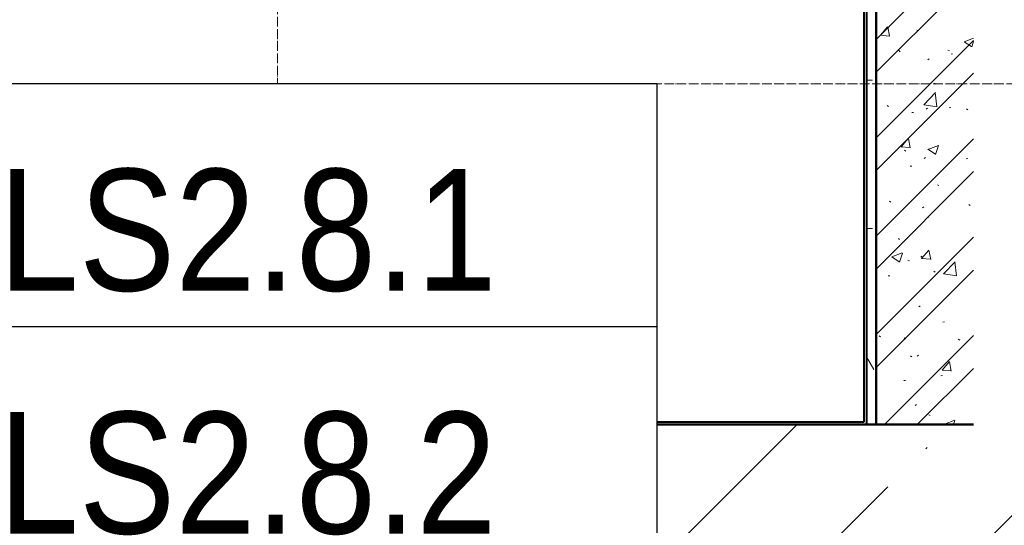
# Model space of a CAD drawing. Header units: millimetres. Extents: x 2069 to 83669, y 801 to 118701.
# Tile 40 of 145: x 24698 to 26720, y 53747 to 54785. Entities that reach past the tile are written whole.
import ezdxf
from ezdxf.enums import TextEntityAlignment as Align

# ---------------------------------------------------------------- set-up
doc = ezdxf.new("R2018")
doc.units = ezdxf.units.MM
doc.set_wipeout_variables(frame=1)
doc.linetypes.add('ADSK_Линия сетки', pattern=[25, 20, -2.5, 0, -2.5])
for name, color, linetype, lineweight in [('КИП_выноска', 6, 'Continuous', 25), ('Оси', 7, 'Continuous', 9), ('Стены разрез', 7, 'Continuous', 40), ('Стены штриховка', 7, 'Continuous', 40)]:
    doc.layers.add(name, color=color, linetype=linetype, lineweight=lineweight)
doc.styles.add('Arial', font='arial.ttf', dxfattribs={"width": 0.85, "height": 350})
doc.styles.add('GOST 2.304', font='simplex.shx', dxfattribs={"width": 0.65, "oblique": 15})
doc.styles.get("Standard").update_dxf_attribs({"font": 'arial.ttf'})

# ---------------------------------------------------------------- blocks, each defined once
blk = doc.blocks.new('135_SLK_GD_AR_rvt-1-Оборудование_B2_-11_400__На лист секция 6_-11_400')
at = {"layer": 'Стены разрез', "lineweight": 9, "true_color": 0xaaaaaa}
h = blk.add_hatch(dxfattribs=at)
h.set_pattern_fill('FP_4', color=253, style=0, pattern_type=2)
h.set_pattern_definition([(0, (0, 0), (406.4, 101.6), [33.528, -271.272, 33.528, -271.272, -1625.6]), (0, (0, 0), (406.4, 101.6), [-609.6, 33.528, -576.072, 33.528, -271.272, -711.2]), (0, (0, 0), (406.4, 101.6), [-1524, 33.528, -169.672, 33.528, -474.472]), (120, (152.4, 50.8), (-291.188181, 301.1527241), [33.528, -271.272, 33.528, -271.272, -1625.6]), (120, (152.4, 50.8), (-291.188181, 301.1527241), [-609.6, 33.528, -576.072, 33.528, -271.272, -711.2]), (120, (152.4, 50.8), (-291.188181, 301.1527241), [-1524, 33.528, -169.672, 33.528, -474.472]), (240, (203.2, 254), (-115.211819, -402.7527241), [33.528, -271.272, 33.528, -271.272, -1625.6]), (240, (203.2, 254), (-115.211819, -402.7527241), [-609.6, 33.528, -576.072, 33.528, -271.272, -711.2]), (240, (203.2, 254), (-115.211819, -402.7527241), [-1524, 33.528, -169.672, 33.528, -474.472])])
h.paths.add_polyline_path([(-13031829.7, -9236900.3), (-13031809.7, -9236900.3), (-13031809.7, -9233500.3), (-13031829.7, -9233500.3), (-13031829.7, -9236895.3)])
h = blk.add_hatch(dxfattribs=at)
h.set_pattern_fill('FP_1', color=253, style=0, pattern_type=2)
h.set_pattern_definition([(50, (0, 0), (218.6211678, -19.1267987), [22.86, -251.46]), (355, (0, 0), (-42.2918743, 229.2684153), [18.288, -201.168]), (100.451, (18.22, -1.6), (176.3310746, 210.139632), [19.428, -213.708]), (46.184, (0, 60.96), (325.29495, -50.4516404), [34.29, -377.19]), (96.636, (27.1, 56.76), (284.8830085, 296.912656), [29.142, -320.562]), (351.184, (0, 60.96), (284.8858166, 296.910704), [27.432, -301.752]), (21, (30.48, 45.72), (181.9375257, -122.7183205), [22.86, -251.46]), (326, (30.48, 45.72), (74.1622266, 221.0261817), [18.288, -201.168]), (71.451, (45.64, 35.5), (256.100348, 98.305262), [19.428, -213.708]), (37.5, (0, 0), (3.70638957, 101.46589536), [3.353, -195.377, 3.353, -200.863, -201.93]), (37.5, (0, 0), (3.70638957, 101.46589536), [-402.946, 3.353, -198.577]), (7.5, (0, 0), (80.18357624, 120.2165259), [3.353, -113.081, 3.353, -190.805, -76.962]), (7.5, (0, 0), (80.18357624, 120.2165259), [-310.591, 3.353, -73.609]), (327.5, (-67.97, 0), (162.70864647, -6.87497134), [3.353, -72.847, 3.353, -234.391, -315.468]), (327.5, (-67.97, 0), (162.70864647, -6.87497134), [-313.944, 3.353, -312.115]), (317.5, (-98.45, 0), (177.7546761, 30.511831), [3.353, -95.707, 3.353, -154.534, -224.028]), (317.5, (-98.45, 0), (177.7546761, 30.511831), [-256.946, 3.353, -220.675])])
h.paths.add_polyline_path([(-13031809.7, -9236900.3), (-13031609.7, -9236900.3), (-13031609.7, -9233500.3), (-13031809.7, -9233500.3), (-13031809.7, -9236895.3)])
h = blk.add_hatch(dxfattribs=at)
h.set_pattern_fill('FP_2', color=253, style=0, pattern_type=2)
h.set_pattern_definition([(45, (0, 0), (-101.0278814, 101.0278814), []), (45, (67.35, 0), (-101.0278814, 101.0278814), [])])
h.paths.add_polyline_path([(-13031809.7, -9236900.3), (-13031609.7, -9236900.3), (-13031609.7, -9233500.3), (-13031809.7, -9233500.3), (-13031809.7, -9236895.3)])
at = {"layer": 'Стены разрез', "color": 253, "true_color": 0xaaaaaa}
for p, q in [((-13031834.7, -9233505.3), (-13031834.7, -9236895.3)), ((-13033009.7, -9236895.3), (-13033014.7, -9236895.3)), ((-13033014.7, -9236895.3), (-13033014.7, -9238565.3)), ((-13031834.7, -9236895.3), (-13033009.7, -9236895.3)), ((-13033009.7, -9237300.3), (-13033009.7, -9236900.3)), ((-13033009.7, -9236900.3), (-13031829.7, -9236900.3)), ((-13031829.7, -9236900.3), (-13031809.7, -9236900.3)), ((-13031809.7, -9236895.3), (-13031809.7, -9236900.3)), ((-13031809.7, -9236900.3), (-13031609.7, -9236900.3))]:
    blk.add_line(p, q, dxfattribs=at)
at = {"layer": 'Стены штриховка', "color": 253, "true_color": 0xaaaaaa}
for p, q in [((-13031829.7, -9233500.3), (-13031829.7, -9236895.3)), ((-13031809.7, -9233500.3), (-13031809.7, -9236895.3)), ((-13031809.7, -9236895.3), (-13031809.7, -9233500.3)), ((-13031829.7, -9236895.3), (-13031829.7, -9236900.3)), ((-13031809.7, -9236900.3), (-13031809.7, -9236895.3))]:
    blk.add_line(p, q, dxfattribs=at)
blk = doc.blocks.new('135_SLK_K1-2-3_KR_rvt-1-Оборудование_B2_-11_400__На лист секция 6_-11_400')
at = {"layer": 'Стены разрез', "lineweight": 9, "true_color": 0xaaaaaa}
h = blk.add_hatch(dxfattribs=at)
h.set_pattern_fill('FP_6', color=253, style=0, pattern_type=2)
h.set_pattern_definition([(45, (0, 0), (-314.308964, 314.308964), []), (45, (314.3, 0), (-314.308964, 314.308964), [555.625, -111.125, 3.353, -107.772])])
h.paths.add_polyline_path([(-13030109.7, -9237200.3), (-13030109.7, -9236900.3), (-13033009.7, -9236900.3), (-13033009.7, -9237200.3), (-13030394.7, -9237200.3)])
at = {"layer": 'Стены разрез', "color": 253, "true_color": 0xaaaaaa}
for p, q in [((-13031609.7, -9236900.3), (-13033009.7, -9236900.3)), ((-13033009.7, -9236900.3), (-13033009.7, -9237200.3))]:
    blk.add_line(p, q, dxfattribs=at)
blk = doc.blocks.new('A$C946fac60')
at = {"layer": 'Оси', "color": 253, "linetype": 'ADSK_Линия сетки', "true_color": 0xaaaaaa}
for p, q in [((22272.7, 800), (22272.7, 90869.8)), ((78533.6, 31831.6), (800, 31831.6))]:
    blk.add_line(p, q, dxfattribs=at)
at = {"lineweight": 5}
for name in ['135_SLK_GD_AR_rvt-1-Оборудование_B2_-11_400__На лист секция 6_-11_400', '135_SLK_K1-2-3_KR_rvt-1-Оборудование_B2_-11_400__На лист секция 6_-11_400']:
    blk.add_blockref(name, (13055312.4, 9268031.9), dxfattribs=at)
blk = doc.blocks.new('*U216')
at = {"color": 0, "linetype": 'Continuous', "lineweight": 30, "ltscale": 75, "width": 0.85, "flags": 104}
blk.add_attdef('ПРИМЕЧАНИЕ_1', text='', height=2.5, dxfattribs=at).set_placement((8, 3.611), align=Align.BOTTOM_CENTER)
at = {"color": 0, "lineweight": 30, "style": 'GOST 2.304', "width": 0.85}
for tag, p in [('ИМЯ_КАБЕЛЯ_2', (8, -7.5)), ('ИМЯ_КАБЕЛЯ_3', (8, -12.5)), ('ИМЯ_КАБЕЛЯ_4', (8, -17.5)), ('ИМЯ_КАБЕЛЯ_5', (8, -22.5)), ('ИМЯ_КАБЕЛЯ_6', (8, -27.5)), ('ИМЯ_КАБЕЛЯ_7', (8, -32.5)), ('ИМЯ_КАБЕЛЯ_8', (8, -37.5)), ('ИМЯ_КАБЕЛЯ_9', (8, -42.5))]:
    blk.add_attdef(tag, text='', height=2.5, dxfattribs=at).set_placement(p, align=Align.BOTTOM_CENTER)
at = {"color": 0, "lineweight": 30, "width": 0.85, "flags": 104}
blk.add_attdef('ПРИМЕЧАНИЕ_2', text='', height=2.5, dxfattribs=at).set_placement((8, -7.53), align=Align.BOTTOM_CENTER)
at = {"linetype": 'Continuous'}
blk.add_wipeout([(0, 2.5), (16, 2.5), (16, -2.5), (0, -2.5)], dxfattribs=at)
at = {"color": 0, "linetype": 'Continuous'}
blk.add_lwpolyline([(0, -2.5), (16, -2.5), (16, 2.5), (0, 2.5)], close=True, dxfattribs=at)
at = {"color": 0, "lineweight": 30, "style": 'GOST 2.304', "width": 0.85}
blk.add_attdef('ИМЯ_КАБЕЛЯ_1', text='', height=2.5, dxfattribs=at).set_placement((8, -2.5), align=Align.BOTTOM_CENTER)

msp = doc.modelspace()

# ---------------------------------------------------------------- block references
msp.add_blockref('A$C946fac60', (2954.3, 22822.3))

# ---------------------------------------------------------------- next in the draw order: block references
at = {"layer": 'КИП_выноска'}
ref = msp.add_blockref('*U216', (24407, 54403.9), dxfattribs=dict(at, xscale=100, yscale=100, zscale=100))
lines = msp.add_mtext('\\W0.8500;', dxfattribs={"layer": '0', "color": 0, "linetype": 'Continuous', "lineweight": 30, "ltscale": 75, "insert": (25207, 54764.9), "char_height": 2.5, "attachment_point": 1})
ref.add_attrib('ПРИМЕЧАНИЕ_1', '', (25207, 54764.9), dxfattribs={"flags": 104}).embed_mtext(lines)
ref.add_attrib('ИМЯ_КАБЕЛЯ_1', 'LS2.8.1 ', dxfattribs={"layer": '0', "color": 0, "lineweight": 30, "height": 250, "style": 'Arial', "width": 0.85}).set_placement((25207, 54153.9), align=Align.BOTTOM_CENTER)

# ---------------------------------------------------------------- next in the draw order: block references
ref = msp.add_blockref('*U216', (24407, 53904.9), dxfattribs=dict(at, xscale=100, yscale=100, zscale=100))
lines = msp.add_mtext('\\W0.8500;', dxfattribs={"layer": '0', "color": 0, "linetype": 'Continuous', "lineweight": 30, "ltscale": 75, "insert": (25207, 54266), "char_height": 2.5, "attachment_point": 1})
ref.add_attrib('ПРИМЕЧАНИЕ_1', '', (25207, 54266), dxfattribs={"flags": 104}).embed_mtext(lines)
ref.add_attrib('ИМЯ_КАБЕЛЯ_1', 'LS2.8.2 ', dxfattribs={"layer": '0', "color": 0, "lineweight": 30, "height": 250, "style": 'Arial', "width": 0.85}).set_placement((25207, 53654.9), align=Align.BOTTOM_CENTER)

doc.saveas('drawing.dxf')
